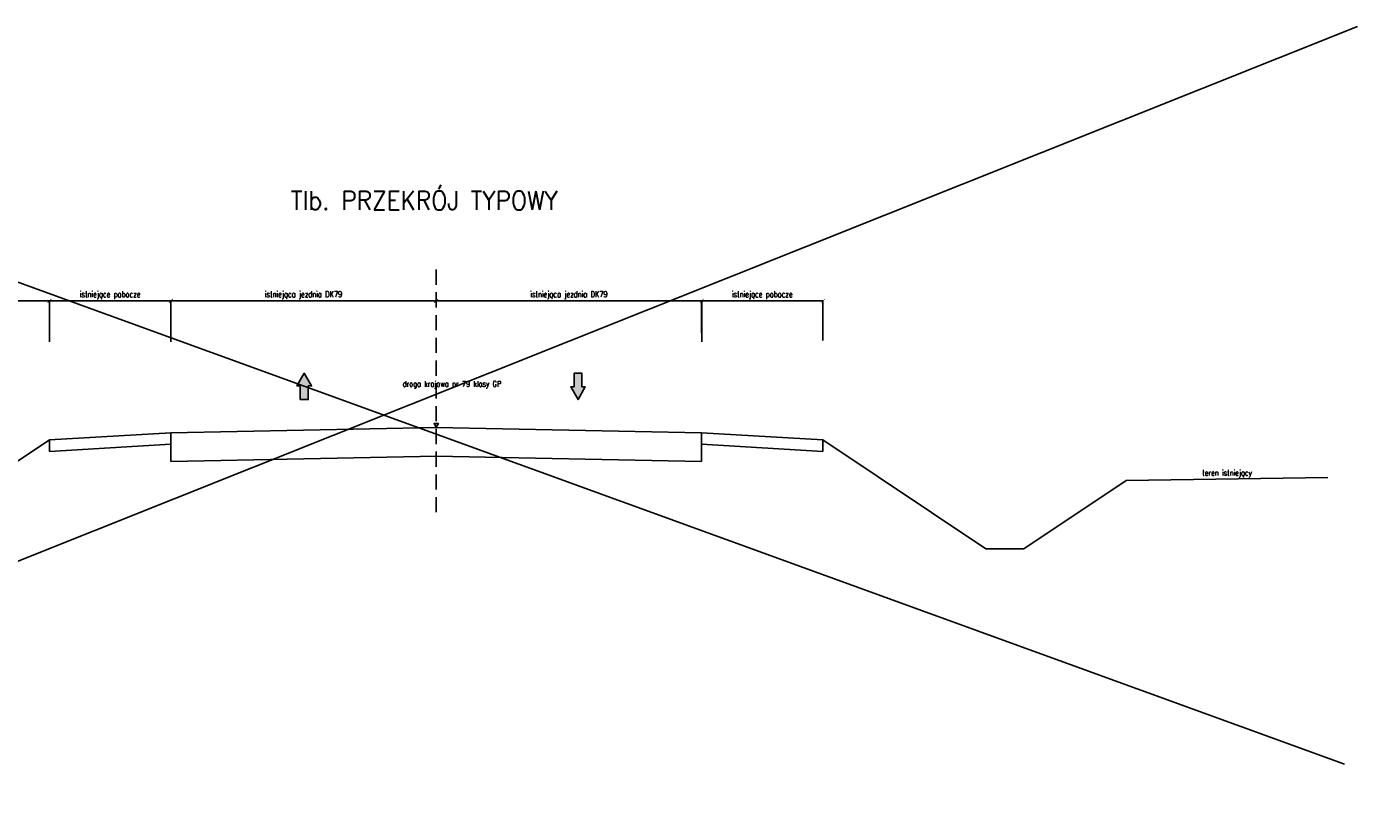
# Model space of a CAD drawing. Header units: metres. Extents: x 6562771 to 6588056, y 5578696 to 5586100.
# Tile 32 of 32: x 6586301 to 6588056, y 5579864 to 5580902. Entities that reach past the tile are written whole.
import ezdxf
from ezdxf.enums import TextEntityAlignment as Align

# ---------------------------------------------------------------- set-up
doc = ezdxf.new("R2010")
doc.units = ezdxf.units.M
doc.linetypes.add('DASHED', pattern=[0.75, 0.5, -0.25])
for name, color, linetype in [('pkonstr-0_50', 3, 'Continuous'), ('pkonstr-istn', 14, 'Continuous'), ('pkonstr-opisy', 2, 'Continuous'), ('pkonstr-wymiary', 1, 'Continuous')]:
    doc.layers.add(name, color=color, linetype=linetype)
doc.styles.add('Opisy', font='simplex.shx', dxfattribs={"width": 0.8})
doc.styles.add('wymiary', font='simplex.shx', dxfattribs={"width": 0.8})
doc.dimstyles.new('ddd$0', dxfattribs={"dimtxt": 8, "dimasz": 5, "dimexe": 0.5, "dimexo": 1, "dimgap": 2, "dimtad": 1, "dimdec": 0, "dimzin": 0, "dimdsep": 46, "dimtxsty": 'wymiary', "dimblk": 'ARCHTICK', "dimcen": 0, "dimclrd": 256, "dimclre": 256, "dimclrt": 256, "dimadec": 0, "dimazin": 0, "dimtfac": 1, "dimtdec": 0, "dimtmove": 1, "dimatfit": 3, "dimldrblk": 'DOT', "dimfxl": 1, "dimtolj": 1, "dimtzin": 0, "dimlwd": -1, "dimlwe": -1, "dimarcsym": 0})

# ---------------------------------------------------------------- blocks, each defined once
blk = doc.blocks.new('_ArchTick')
at = {"color": 0, "linetype": 'ByBlock', "const_width": 0.15}
blk.add_lwpolyline([(-0.5, -0.5), (0.5, 0.5)], dxfattribs=at)
blk = doc.blocks.new('*D174')
at = {"layer": 'Defpoints', "color": 0, "transparency": 16777216}
for p in [(6586841.1, 5580541.1), (6586841.1, 5580540.1), (6586491.1, 5580497.1)]:
    blk.add_point(p, dxfattribs=at)
at = {"layer": 'pkonstr-wymiary', "transparency": 16777216}
for p, q in [((6586491.1, 5580498.1), (6586491.1, 5580540.6)), ((6586491.1, 5580540.1), (6586841.1, 5580540.1)), ((6586841.1, 5580540.1), (6586841.1, 5580539.6))]:
    blk.add_line(p, q, dxfattribs=at)
at = {"layer": 'pkonstr-wymiary', "transparency": 16777216, "xscale": 5, "yscale": 5, "zscale": 5, "rotation": 180}
blk.add_blockref('_ArchTick', (6586491.1, 5580540.1), dxfattribs=at)
at = {"layer": 'pkonstr-wymiary', "transparency": 16777216, "xscale": 5, "yscale": 5, "zscale": 5}
blk.add_blockref('_ArchTick', (6586841.1, 5580540.1), dxfattribs=at)
at = {"layer": 'pkonstr-wymiary', "transparency": 16777216, "insert": (6586666.1, 5580547.4), "char_height": 8, "attachment_point": 5, "style": 'wymiary'}
blk.add_mtext('\\A1;istniejąca jezdnia DK79', dxfattribs=at)
blk = doc.blocks.new('_Dot')
at = {"color": 0, "linetype": 'ByBlock', "lineweight": -2}
blk.add_line((-0.5, 0), (-1, 0), dxfattribs=at)
at = {"color": 0, "linetype": 'ByBlock', "const_width": 0.5}
blk.add_lwpolyline([(-0.25, 0, 1), (0.25, 0, 1)], format="xyb", close=True, dxfattribs=at)
blk = doc.blocks.new('*D175')
at = {"layer": 'Defpoints', "color": 0, "transparency": 16777216}
for p in [(6586331.1, 5580540.1), (6586331.1, 5580486.8), (6586491.1, 5580485)]:
    blk.add_point(p, dxfattribs=at)
at = {"layer": 'pkonstr-wymiary', "transparency": 16777216}
for p, q in [((6586331.1, 5580487.8), (6586331.1, 5580540.6)), ((6586491.1, 5580540.1), (6586331.1, 5580540.1)), ((6586491.1, 5580486), (6586491.1, 5580540.6))]:
    blk.add_line(p, q, dxfattribs=at)
at = {"layer": 'pkonstr-wymiary', "transparency": 16777216, "xscale": 5, "yscale": 5, "zscale": 5, "rotation": 180}
blk.add_blockref('_ArchTick', (6586331.1, 5580540.1), dxfattribs=at)
at = {"layer": 'pkonstr-wymiary', "transparency": 16777216, "xscale": 5, "yscale": 5, "zscale": 5}
blk.add_blockref('_ArchTick', (6586491.1, 5580540.1), dxfattribs=at)
at = {"layer": 'pkonstr-wymiary', "transparency": 16777216, "insert": (6586411.1, 5580547.4), "char_height": 8, "attachment_point": 5, "style": 'wymiary'}
blk.add_mtext('\\A1;istniejące pobocze', dxfattribs=at)
blk = doc.blocks.new('*D176')
at = {"layer": 'Defpoints', "color": 0, "transparency": 16777216}
for p in [(6585931.1, 5580540.1), (6585931.1, 5580486.8), (6586331.1, 5580485)]:
    blk.add_point(p, dxfattribs=at)
at = {"layer": 'pkonstr-wymiary', "transparency": 16777216}
for p, q in [((6585931.1, 5580487.8), (6585931.1, 5580540.6)), ((6586331.1, 5580540.1), (6585931.1, 5580540.1)), ((6586331.1, 5580486), (6586331.1, 5580540.6))]:
    blk.add_line(p, q, dxfattribs=at)
at = {"layer": 'pkonstr-wymiary', "transparency": 16777216, "xscale": 5, "yscale": 5, "zscale": 5, "rotation": 180}
blk.add_blockref('_ArchTick', (6585931.1, 5580540.1), dxfattribs=at)
at = {"layer": 'pkonstr-wymiary', "transparency": 16777216, "xscale": 5, "yscale": 5, "zscale": 5}
blk.add_blockref('_ArchTick', (6586331.1, 5580540.1), dxfattribs=at)
at = {"layer": 'pkonstr-wymiary', "transparency": 16777216, "insert": (6586131.1, 5580547.4), "char_height": 8, "attachment_point": 5, "style": 'wymiary'}
blk.add_mtext('\\A1;istniejący rów drogowy', dxfattribs=at)
blk = doc.blocks.new('*D177')
at = {"layer": 'Defpoints', "color": 0, "transparency": 16777216}
for p in [(6586841.1, 5580541.1), (6586841.1, 5580540.1), (6587191.1, 5580497.1)]:
    blk.add_point(p, dxfattribs=at)
at = {"layer": 'pkonstr-wymiary', "transparency": 16777216}
for p, q in [((6586841.1, 5580540.1), (6586841.1, 5580539.6)), ((6587191.1, 5580540.1), (6586841.1, 5580540.1)), ((6587191.1, 5580498.1), (6587191.1, 5580540.6))]:
    blk.add_line(p, q, dxfattribs=at)
at = {"layer": 'pkonstr-wymiary', "transparency": 16777216, "xscale": 5, "yscale": 5, "zscale": 5, "rotation": 180}
blk.add_blockref('_ArchTick', (6586841.1, 5580540.1), dxfattribs=at)
at = {"layer": 'pkonstr-wymiary', "transparency": 16777216, "xscale": 5, "yscale": 5, "zscale": 5}
blk.add_blockref('_ArchTick', (6587191.1, 5580540.1), dxfattribs=at)
at = {"layer": 'pkonstr-wymiary', "transparency": 16777216, "insert": (6587016.1, 5580547.4), "char_height": 8, "attachment_point": 5, "style": 'wymiary'}
blk.add_mtext('\\A1;istniejąca jezdnia DK79', dxfattribs=at)
blk = doc.blocks.new('*D178')
at = {"layer": 'Defpoints', "color": 0, "transparency": 16777216}
for p in [(6587351.1, 5580540.1), (6587191.2, 5580485), (6587351.1, 5580486.8)]:
    blk.add_point(p, dxfattribs=at)
at = {"layer": 'pkonstr-wymiary', "transparency": 16777216}
for p, q in [((6587191.2, 5580486), (6587191.2, 5580540.6)), ((6587191.2, 5580540.1), (6587351.1, 5580540.1)), ((6587351.1, 5580487.8), (6587351.1, 5580540.6))]:
    blk.add_line(p, q, dxfattribs=at)
at = {"layer": 'pkonstr-wymiary', "transparency": 16777216, "xscale": 5, "yscale": 5, "zscale": 5, "rotation": 180}
blk.add_blockref('_ArchTick', (6587191.2, 5580540.1), dxfattribs=at)
at = {"layer": 'pkonstr-wymiary', "transparency": 16777216, "xscale": 5, "yscale": 5, "zscale": 5}
blk.add_blockref('_ArchTick', (6587351.1, 5580540.1), dxfattribs=at)
at = {"layer": 'pkonstr-wymiary', "transparency": 16777216, "insert": (6587271.1, 5580547.4), "char_height": 8, "attachment_point": 5, "style": 'wymiary'}
blk.add_mtext('\\A1;istniejące pobocze', dxfattribs=at)

msp = doc.modelspace()

# ---------------------------------------------------------------- hatches: boundary and pattern name
at = {"layer": 'pkonstr-0_50'}
for points in [[(6586661.9, 5580427.9), (6586661.9, 5580409.9), (6586672.3, 5580409.9), (6586672.3, 5580427.9), (6586676.7, 5580427.9), (6586667.1, 5580444.5), (6586657.5, 5580427.9)], [(6587022.9, 5580426.6), (6587022.9, 5580444.5), (6587033.3, 5580444.5), (6587033.3, 5580426.6), (6587037.7, 5580426.6), (6587028.1, 5580409.9), (6587018.5, 5580426.6)]]:
    msp.add_hatch(color=3, dxfattribs=at).paths.add_polyline_path(points)

# ---------------------------------------------------------------- linework, layer by layer
at = {"layer": 'pkonstr-0_50', "flags": 128}
for points in [[(6585455.6, 5579864.2), (6588055.9, 5580901.7)], [(6585455.6, 5580867.4), (6588038.7, 5579929.3)]]:
    msp.add_lwpolyline(points, dxfattribs=at)
at = {"layer": 'pkonstr-0_50', "color": 3}
for points in [[(6586661.9, 5580427.9), (6586661.9, 5580409.9), (6586672.3, 5580409.9), (6586672.3, 5580427.9), (6586676.7, 5580427.9), (6586667.1, 5580444.5), (6586657.5, 5580427.9), (6586661.9, 5580427.9)], [(6587022.9, 5580426.6), (6587022.9, 5580444.5), (6587033.3, 5580444.5), (6587033.3, 5580426.6), (6587037.7, 5580426.6), (6587028.1, 5580409.9), (6587018.5, 5580426.6), (6587022.9, 5580426.6)]]:
    msp.add_lwpolyline(points, dxfattribs=at)
at = {"layer": 'pkonstr-istn'}
for p, q in [((6586841.9, 5580335.2), (6586491.1, 5580328.2)), ((6586840.4, 5580335.2), (6587191.1, 5580328.2))]:
    msp.add_line(p, q, dxfattribs=at)
at = {"layer": 'pkonstr-istn', "flags": 128}
for points in [[(6585915.1, 5580295.1), (6585915.1, 5580295.1), (6586066.1, 5580213.2), (6586116.1, 5580213.2), (6586331.1, 5580356.6), (6586491.1, 5580366.2), (6586841.1, 5580373.2), (6587191.1, 5580366.2), (6587351.1, 5580356.6), (6587566.1, 5580213.2), (6587616.1, 5580213.2), (6587751.1, 5580303.2)], [(6586491.1, 5580366.2), (6586491.1, 5580328.2)], [(6587191.1, 5580366.2), (6587191.1, 5580328.2)], [(6586331.1, 5580356.6), (6586331.1, 5580341.5)], [(6586491.1, 5580351.1), (6586331.1, 5580341.5)], [(6587191.1, 5580351.1), (6587351.1, 5580341.5)], [(6587351.1, 5580356.6), (6587351.1, 5580341.5)], [(6586491.1, 5580336), (6586491.1, 5580328.2)], [(6587191.1, 5580336), (6587191.1, 5580328.2)], [(6588016.7, 5580307), (6587751.1, 5580303.2)]]:
    msp.add_lwpolyline(points, dxfattribs=at)
at = {"layer": 'pkonstr-opisy'}
msp.add_lwpolyline([(6586841.1, 5580378.3), (6586844.1, 5580378.3), (6586841.1, 5580373.3), (6586838.2, 5580378.3)], close=True, dxfattribs=at)
at = {"layer": 'pkonstr-wymiary', "linetype": 'DASHED', "ltscale": 40}
msp.add_lwpolyline([(6586841.1, 5580581.3), (6586841.1, 5580253.6)], dxfattribs=at)

# ---------------------------------------------------------------- texts
at = {"layer": 'pkonstr-opisy', "color": 4, "style": 'Opisy', "width": 0.9}
msp.add_text('TIb. PRZEKRÓJ TYPOWY', height=25, rotation=360, dxfattribs=at).set_placement((6586825.3, 5580652.4), align=Align.BOTTOM_CENTER)
at = {"layer": 'pkonstr-opisy', "style": 'Opisy', "width": 0.8}
msp.add_text('droga krajowa nr 79 klasy GP', height=7.5, dxfattribs=at).set_placement((6586926.8, 5580424.6), align=Align.BOTTOM_RIGHT)
msp.add_text('teren istniejący', height=7.5, rotation=0, dxfattribs=at).set_placement((6587851.3, 5580309.6))

# ---------------------------------------------------------------- dimensions: what is measured, and where the dimension line sits
at = {"layer": 'pkonstr-wymiary'}
for base, p1, p2, text, picture, middle in [((6585931.1, 5580540.1), (6586331.1, 5580485), (6585931.1, 5580486.8), 'istniejący rów drogowy', '*D176', (6586131.1, 5580547.4)), ((6586331.1, 5580540.1), (6586491.1, 5580485), (6586331.1, 5580486.8), 'istniejące pobocze', '*D175', (6586411.1, 5580547.4)), ((6586841.1, 5580540.1), (6587191.1, 5580497.1), (6586841.1, 5580541.1), 'istniejąca jezdnia DK79', '*D177', (6587016.1, 5580547.4))]:
    dim = msp.add_linear_dim(base=base, p1=p1, p2=p2, angle=180, text=text, dimstyle='ddd$0', dxfattribs=at)
    dim.commit()
    dim.dimension.update_dxf_attribs({"geometry": picture, "text_midpoint": middle})
for base, p1, p2, text, picture, middle in [((6586841.1, 5580540.1), (6586491.1, 5580497.1), (6586841.1, 5580541.1), 'istniejąca jezdnia DK79', '*D174', (6586666.1, 5580547.4)), ((6587351.1, 5580540.1), (6587191.2, 5580485), (6587351.1, 5580486.8), 'istniejące pobocze', '*D178', (6587271.1, 5580547.4))]:
    dim = msp.add_linear_dim(base=base, p1=p1, p2=p2, text=text, dimstyle='ddd$0', dxfattribs=at)
    dim.commit()
    dim.dimension.update_dxf_attribs({"geometry": picture, "text_midpoint": middle})

doc.saveas('drawing.dxf')
